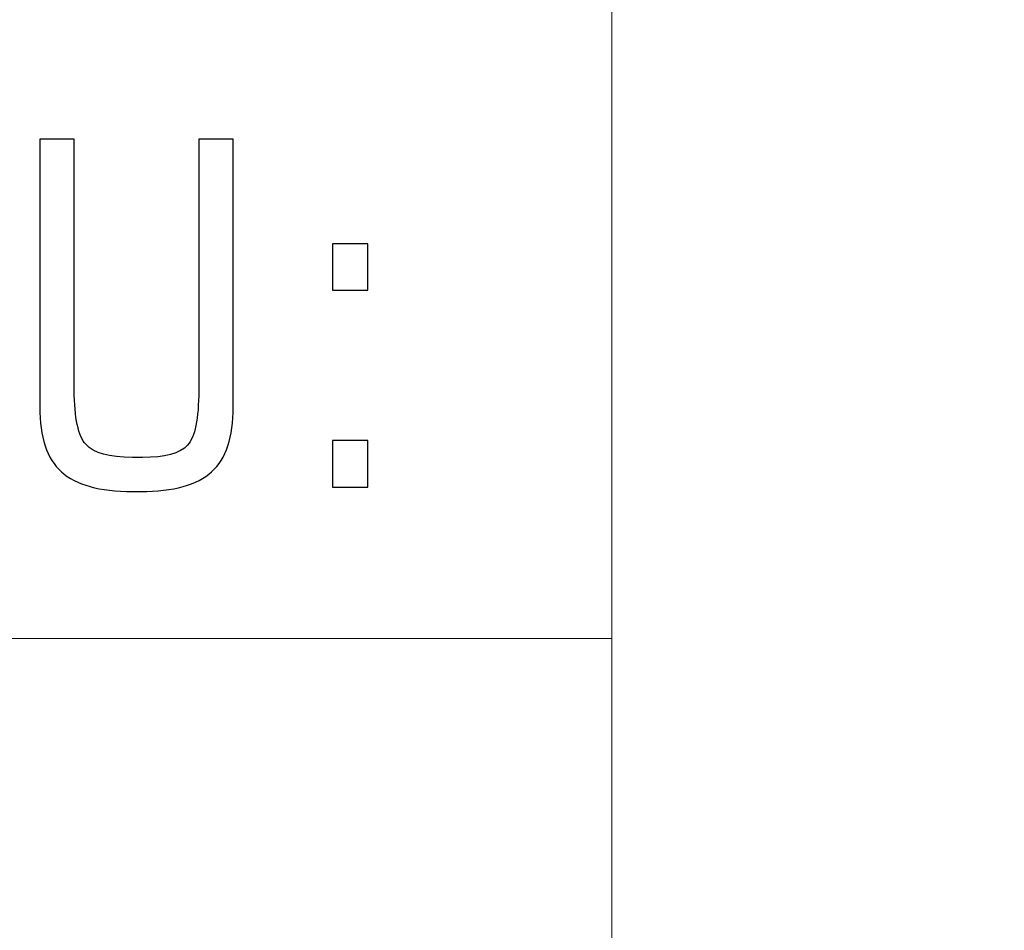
# Model space of a CAD drawing. Header units: metres. Extents: x 6522727 to 6522922, y 5980994 to 5981134.
# Tile 9 of 256: x 6522808.31 to 6522811.26, y 5981000.02 to 5981002.74. Entities that reach past the tile are written whole.
import ezdxf

# ---------------------------------------------------------------- set-up
doc = ezdxf.new("R2010")
doc.units = ezdxf.units.M
doc.header["$MEASUREMENT"] = 0
doc.layers.add('-HYBRIS - PRZYŁĄCZE -  RAMKI', color=7, linetype='Continuous')
doc.layers.add('Level 63', color=7, linetype='Continuous', lineweight=0)

msp = doc.modelspace()

# ---------------------------------------------------------------- linework, layer by layer
at = {"layer": '-HYBRIS - PRZYŁĄCZE -  RAMKI', "color": 7, "lineweight": 20}
msp.add_lwpolyline([(6522760.976, 5980995.4257), (6522810.0819, 5980995.4257), (6522810.0819, 5981022.6016), (6522760.976, 5981022.6016), (6522760.976, 5980995.4257)], close=True, dxfattribs=at)
at = {"layer": '-HYBRIS - PRZYŁĄCZE -  RAMKI', "color": 7}
for points, knots in [([(6522808.6764, 5981001.4327), (6522808.7438, 5981001.4327), (6522808.7886, 5981001.445), (6522808.8112, 5981001.4692), (6522808.8334, 5981001.4937), (6522808.8447, 5981001.5485), (6522808.8447, 5981001.6344), (6522808.8447, 5981001.6344), (6522808.8447, 5981002.3864), (6522808.8447, 5981002.3864), (6522808.8447, 5981002.3864), (6522808.9483, 5981002.3864), (6522808.9483, 5981002.3864), (6522808.9483, 5981002.3864), (6522808.9483, 5981001.5838), (6522808.9483, 5981001.5838), (6522808.9483, 5981001.4937), (6522808.9267, 5981001.4291), (6522808.8833, 5981001.3896), (6522808.8399, 5981001.3503), (6522808.7692, 5981001.3306), (6522808.6707, 5981001.3306), (6522808.6707, 5981001.3306), (6522808.6462, 5981001.3306), (6522808.6462, 5981001.3306), (6522808.5477, 5981001.3306), (6522808.477, 5981001.3503), (6522808.4336, 5981001.3896), (6522808.3902, 5981001.4291), (6522808.3686, 5981001.4937), (6522808.3686, 5981001.5838), (6522808.3686, 5981001.5838), (6522808.3686, 5981002.3864), (6522808.3686, 5981002.3864), (6522808.3686, 5981002.3864), (6522808.4721, 5981002.3864), (6522808.4721, 5981002.3864), (6522808.4721, 5981002.3864), (6522808.4721, 5981001.6344), (6522808.4721, 5981001.6344), (6522808.4721, 5981001.5509), (6522808.4839, 5981001.4965), (6522808.5072, 5981001.4711), (6522808.5307, 5981001.4454), (6522808.5769, 5981001.4327), (6522808.6462, 5981001.4327), (6522808.6462, 5981001.4327), (6522808.6764, 5981001.4327), (6522808.6764, 5981001.4327)], [0, 0, 0, 0, 0.058824, 0.058824, 0.058824, 0.117647, 0.117647, 0.117647, 0.176471, 0.176471, 0.176471, 0.235294, 0.235294, 0.235294, 0.294118, 0.294118, 0.294118, 0.352941, 0.352941, 0.352941, 0.411765, 0.411765, 0.411765, 0.470588, 0.470588, 0.470588, 0.529412, 0.529412, 0.529412, 0.588235, 0.588235, 0.588235, 0.647059, 0.647059, 0.647059, 0.705882, 0.705882, 0.705882, 0.764706, 0.764706, 0.764706, 0.823529, 0.823529, 0.823529, 0.882353, 0.882353, 0.882353, 1, 1, 1, 1]), ([(6522809.2448, 5981001.9333), (6522809.2448, 5981001.9333), (6522809.2448, 5981002.0728), (6522809.2448, 5981002.0728), (6522809.2448, 5981002.0728), (6522809.3513, 5981002.0728), (6522809.3513, 5981002.0728), (6522809.3513, 5981002.0728), (6522809.3513, 5981001.9333), (6522809.3513, 5981001.9333), (6522809.3513, 5981001.9333), (6522809.2448, 5981001.9333), (6522809.2448, 5981001.9333)], [0, 0, 0, 0, 0.2, 0.2, 0.2, 0.4, 0.4, 0.4, 0.6, 0.6, 0.6, 1, 1, 1, 1]), ([(6522809.2448, 5981001.3436), (6522809.2448, 5981001.3436), (6522809.2448, 5981001.4831), (6522809.2448, 5981001.4831), (6522809.2448, 5981001.4831), (6522809.3513, 5981001.4831), (6522809.3513, 5981001.4831), (6522809.3513, 5981001.4831), (6522809.3513, 5981001.3436), (6522809.3513, 5981001.3436), (6522809.3513, 5981001.3436), (6522809.2448, 5981001.3436), (6522809.2448, 5981001.3436)], [0, 0, 0, 0, 0.2, 0.2, 0.2, 0.4, 0.4, 0.4, 0.6, 0.6, 0.6, 1, 1, 1, 1])]:
    msp.add_open_spline(points, degree=3, knots=knots, dxfattribs=at)
at = {"layer": '-HYBRIS - PRZYŁĄCZE -  RAMKI', "color": 7, "lineweight": 18}
msp.add_open_spline([(6522760.976, 5981000.89), (6522760.976, 5981000.89), (6522810.0819, 5981000.89), (6522810.0819, 5981000.89)], degree=3, dxfattribs=at)
at = {"layer": 'Level 63', "color": 7, "linetype": 'Continuous', "lineweight": 13}
msp.add_3dface([(6522726.924, 5980994.39), (6522726.924, 5981134.39), (6522920.198, 5981134.39), (6522920.198, 5980994.39)], dxfattribs=at)

doc.saveas('drawing.dxf')
